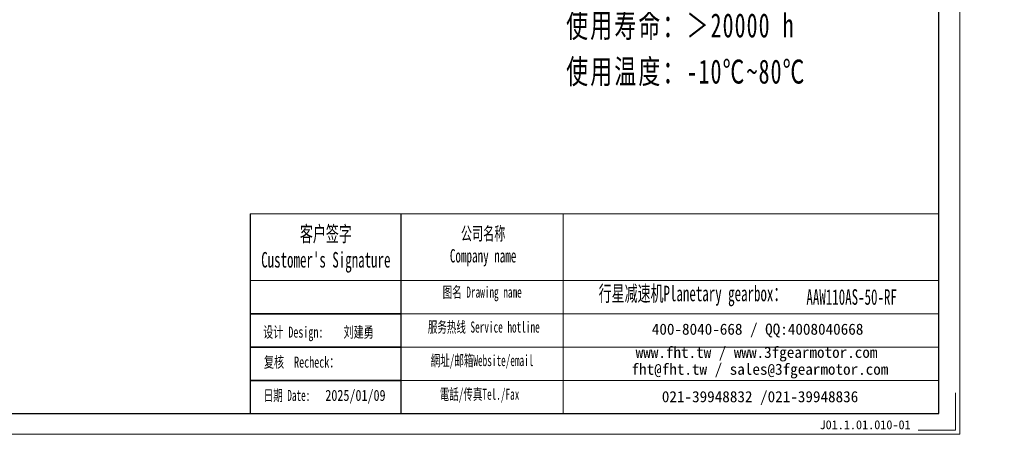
# Model space of a CAD drawing. Header units: millimetres. Extents: x -25 to 724, y -16 to 498.
# Tile 3 of 6: x 315 to 724, y -16 to 157. Entities that reach past the tile are written whole.
import ezdxf

# ---------------------------------------------------------------- set-up
doc = ezdxf.new("R2010")
doc.units = ezdxf.units.MM
doc.layers.add('6文字层', color=3, linetype='Continuous')
doc.layers.add('7标注层', color=4, linetype='Continuous')
for name, color, linetype, lineweight in [('SLD-0', 7, 'Continuous', 18), ('图框_外框线', 7, 'Continuous', 18), ('尺寸线层', 3, 'Continuous', 18), ('粗实线层', 7, 'Continuous', 35)]:
    doc.layers.add(name, color=color, linetype=linetype, lineweight=lineweight)
doc.styles.add('SLDTEXTSTYLE4', font='SimSun.ttf', dxfattribs={"width": 0.611111})
doc.styles.get("Standard").update_dxf_attribs({"font": 'SimSun.ttf'})
doc.styles.add('标准', font='txt', dxfattribs={"width": 0.667})
doc.styles.add('样式 1', font='SimSun.ttf')

msp = doc.modelspace()

# ---------------------------------------------------------------- linework, layer by layer
msp.add_line((473.02862, 75.95065), (473.02862, -7.06567))
at = {"layer": '7标注层', "color": 0}
msp.add_line((410.40578, 75.95065), (410.40578, -7.05148), dxfattribs=at)
at = {"layer": '图框_外框线'}
for p, q in [((410.40578, 75.95065), (473.02862, 75.95065)), ((473.02862, 75.95065), (473.02862, -7.05148)), ((473.02862, 75.95065), (696.61016, 75.95065)), ((540.50052, 75.95065), (540.50052, -7.05148)), ((410.40578, 48.25277), (473.02862, 48.25277)), ((473.02862, 48.25277), (696.61016, 48.25277)), ((473.02862, 34.40384), (696.61016, 34.40384)), ((473.02862, 20.5549), (696.61016, 20.5549)), ((473.02862, 6.70596), (696.61016, 6.70596))]:
    msp.add_line(p, q, dxfattribs=at)
at = {"layer": '图框_外框线', "color": 3}
msp.add_lwpolyline([(-21.00969, -15.6975), (705.25618, -15.6975), (705.25618, 497.87622), (-21.00969, 497.87622)], close=True, dxfattribs=at)
at = {"layer": '图框_外框线', "color": 3, "lineweight": 25}
msp.add_lwpolyline([(22.22043, -7.05148), (696.61016, -7.05148), (696.61016, 489.2302), (22.22043, 489.2302)], close=True, dxfattribs=at)
at = {"layer": '图框_外框线', "color": 3}
msp.add_lwpolyline([(703.52698, 1.59455), (703.52698, -13.96829), (687.96414, -13.96829)], dxfattribs=at)
at = {"layer": '粗实线层'}
for p, q in [((473.02862, 34.3086), (410.6211, 34.3086)), ((473.02862, 20.50728), (410.6211, 20.50728)), ((473.02862, 6.70596), (410.6211, 6.70596))]:
    msp.add_line(p, q, dxfattribs=at)

# ---------------------------------------------------------------- texts
at = {"layer": '6文字层', "attachment_point": 1, "style": '样式 1'}
for s, insert, char_height, width in [('{\\fNSimSun|b0|i0|c134|p49;\\W0.667;\\C1;设计 \\fNSimSun|b0|i0|c0|p49;Design:    \\fNSimSun|b0|i0|c134|p49;刘建勇}', (415.76427, 29.08032), 4.60043977, 47.562078), ('{\\fNSimSun|b0|i0|c134|p49;\\W0.667;\\C1;复核  Recheck：}', (416.09152, 16.60533), 4.6004398, 47.562078), ('{\\fNSimSun|b0|i0|c134|p49;\\W0.8;\\C1;2025/01/09}', (441.61072, 2.78481), 4.6004398, 47.562078), ('J01.1.01.010-01', (647.02023, -9.87757), 3.7109374, 45.9142868)]:
    msp.add_mtext(s, dxfattribs=dict(at, insert=insert, char_height=char_height, width=width))
at = {"layer": 'SLD-0', "color": 1, "attachment_point": 2, "style": 'SLDTEXTSTYLE4'}
for s, insert, char_height, width in [("{\\fSimSun|b1|i0|c134|p2;客户签字\\PCustomer's Signature}", (441.82514, 70.82643), 6.462837, 80.3983582), ('{\\fSimSun|b1|i0|c134|p2;公司名称\\PCompany name}', (507.1925, 70.48335), 5.5395745, 71.7201942), ('{\\fSimSun|b1|i0|c134|p2;图名 Drawing name}', (506.81384, 45.69992), 4.6163121, 59.0365585), ('{\\fSimSun|b1|i0|c134|p2;  \\H1.1667x;行星减速机Planetary gearbox\\fSimSun|b0|i0|c134|p2;：}', (591.91845, 46.05601), 5.5395745, 87.1244346), ('AAW110AS-50-RF', (660.35752, 44.58523), 6.462837, 47.0331664), ('{\\fSimSun|b1|i0|c134|p2;服务热线 Service hotline}', (507.46847, 31.18402), 4.6163121, 65.7723977), ('{\\fSimSun|b1|i0|c134|p2;網址/邮箱Website/email}', (506.74967, 17.27579), 4.6163121, 68.4628752), ('{\\fNSimSun|b0|i0|c134|p49;日期 Date:}', (425.68574, 2.77429), 4.6004398, 68.2274782), ('{\\fSimSun|b1|i0|c134|p2;電話/传真Tel./Fax}', (505.71541, 3.25913), 4.6163121, 69.286283)]:
    msp.add_mtext(s, dxfattribs=dict(at, insert=insert, char_height=char_height, width=width))
at = {"layer": 'SLD-0', "color": 1, "char_height": 4.6163121, "attachment_point": 2}
for s, insert, width in [('{\\fSimSun|b1|i0|c134|p2;400-8040-668 / QQ:4008040668}', (621.26231, 30.30195), 134.4058166), ('{\\fSimSun|b1|i0|c134|p2;www.fht.tw / www.3fgearmotor.com }', (620.83666, 20.68679), 134.5571204), ('\\pt55.39575;{\\fSimSun|b1|i0|c134|p2;fht@fht.tw / sales@3fgearmotor.com }', (622.24353, 13.65737), 134.5571204), ('{\\fSimSun|b1|i0|c134|p2;021-39948832 /021-39948836 }', (622.2918, 2.24981), 102.7445403)]:
    msp.add_mtext(s, dxfattribs=dict(at, insert=insert, width=width))
at = {"layer": '尺寸线层', "insert": (541.69363, 312.67423), "char_height": 10, "width": 176.2686489, "attachment_point": 1, "line_spacing_factor": 1.15057, "style": '标准'}
msp.add_mtext('{\\fNSimSun|b0|i0|c134|p49;\\T1.1;性能参数：\\P减速比：1:50\\P额定输出力矩：230 N.m\\P最大加速力矩：1.5倍额定扭矩\\P额定输入转速：3000 rpm\\P容许径向力：5500 N\\P容许轴向力：5500 N\\P回程间隙：≤12 arcmin\\P使用寿命：＞20000 h\\P使用温度：-10℃~80℃}', dxfattribs=at)

doc.saveas('drawing.dxf')
